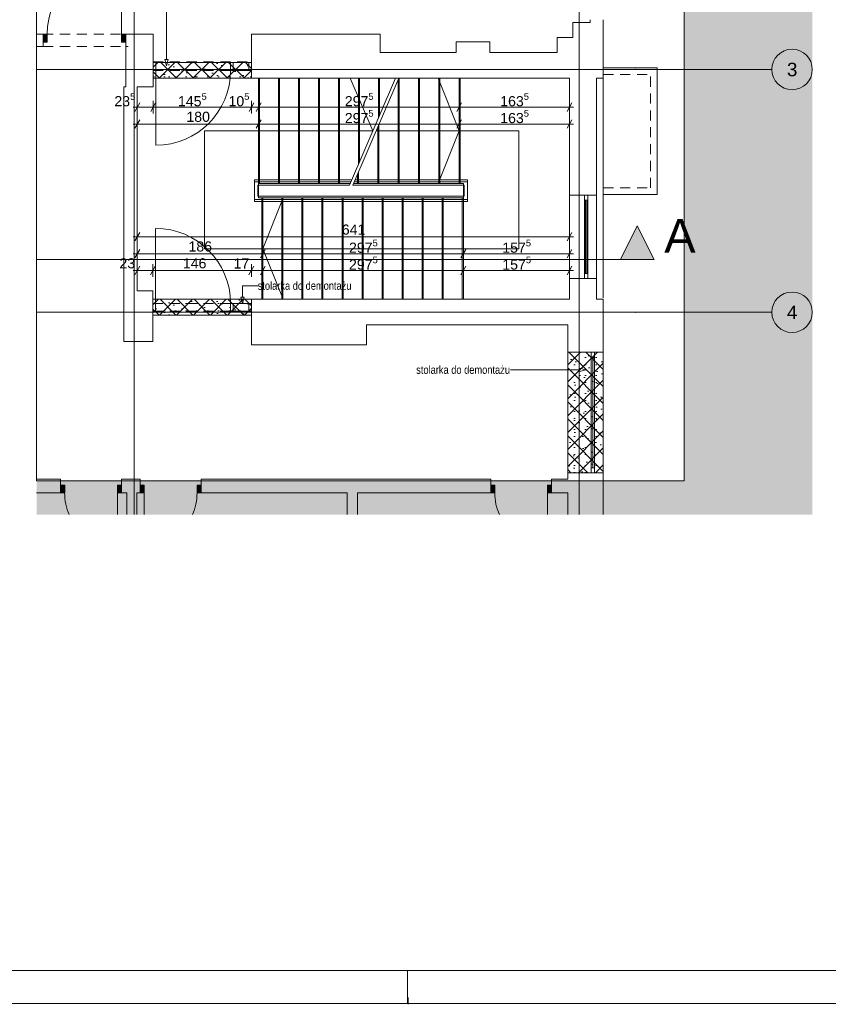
# Paper-space layout 'A-23 ROZBIÓRKI - PIĘTRO 5' of a CAD drawing. Header units: millimetres. Extents: x 0 to 540, y 0 to 297.
# Tile 5 of 7: x 302 to 422, y 0 to 146. Entities that reach past the tile are written whole.
import ezdxf
from ezdxf.xclip import XClip

# ---------------------------------------------------------------- set-up
doc = ezdxf.new("R2010")
doc.units = ezdxf.units.MM
doc.header["$MEASUREMENT"] = 0
doc.header["$XCLIPFRAME"] = 0
for name, pattern in [('ACAD_ISO03W100', [300, 120, -180]), ('DASHDOTX2', [1000, 500, -250, 0, -250]), ('GESTRICHELT2', [93.75, 62.5, -31.25]), ('Przer. długie kreski', [2.5, 1.5, -1]), ('PRZERYWANA_DU_A', [550, 350, -200])]:
    doc.linetypes.add(name, pattern=pattern)
for name, color, linetype, lineweight in [('0_Nr_pióra__2', 8, 'Continuous', 13), ('A_linie przekroju_Nr_pióra__1', 7, 'Continuous', 20), ('A_wymiary_Nr_pióra__1', 7, 'Continuous', 20), ('A_wymiary_Nr_pióra__2', 8, 'Continuous', 13), ('A_ściany_Nr_pióra__1', 7, 'Continuous', 20), ('Drzwi Archicad_Nr_pióra__1', 7, 'Continuous', 20)]:
    doc.layers.add(name, color=color, linetype=linetype, lineweight=lineweight)
for name, color, linetype, lineweight, true_color in [('A__balustrada_Nr_pióra__161', 7, 'Continuous', 5, 0x949494), ('A_Arkusz_Nr_pióra__255', 7, 'Continuous', 15, 0x242424), ('A_opis_Nr_pióra__255', 7, 'Continuous', 15, 0x242424), ('A_opis_Nr_pióra__8', 7, 'Continuous', 13, 0x4c4c4c), ('A_osie_Nr_pióra__16', 7, 'Continuous', 5, 0x0f0f0f), ('A_osie_Nr_pióra__76', 7, 'Continuous', 5, 0x2d2d2d), ('A_pochwyt_Nr_pióra__161', 7, 'Continuous', 5, 0x949494), ('A_rozbiórki_Nr_pióra__10', 7, 'Continuous', 13, 0x4b4b4b), ('A_schody_Nr_pióra__10', 7, 'Continuous', 13, 0x4b4b4b), ('A_schody_Nr_pióra__4', 7, 'Continuous', 18, 0x4b4b4b), ('A_ściany_Nr_pióra__10', 7, 'Continuous', 13, 0x4b4b4b), ('A_ściany_Nr_pióra__19', 7, 'Continuous', 5, 0x191919), ('Okna Archicada_Nr_pióra__19', 7, 'Continuous', 5, 0x191919)]:
    doc.layers.add(name, color=color, linetype=linetype, lineweight=lineweight, true_color=true_color)
for name, color, linetype in [('A_linie przekroju', 7, 'Continuous'), ('A_podrys', 7, 'Continuous'), ('A_rozbiórki', 7, 'Continuous'), ('Drzwi Archicad', 7, 'Continuous')]:
    doc.layers.add(name, color=color, linetype=linetype)
doc.styles.add('STYL_AUTOMATYCZNY_1', font='arial.ttf')
doc.styles.add('STYL_AUTOMATYCZNY_2', font='ARIALN.TTF')
doc.styles.add('STYL_AUTOMATYCZNY_4', font='arial.ttf')
pattern_1 = [(45, (-1719.8249, -306.5753), (-1.2572359, 1.2572359), []), (135, (-1719.8249, -306.5753), (1.2572359, 1.2572359), []), (90, (-1721.0821, -305.318), (-1.6002, 0), [0, -1.0668, 0, -1.6002]), (155, (-1719.8249, -304.0608), (0.6762737, 1.4502737), [0, -0.78232, 0, -1.35128])]

# ---------------------------------------------------------------- blocks, each defined once
blk = doc.blocks.new('Rysunek_2_2', base_point=(-1719.82, -306.58))
at = {"linetype": 'Continuous', "lineweight": 0, "true_color": 0x484848}
blk.add_hatch(color=251, dxfattribs=at).paths.add_polyline_path([(420.04, 248.21), (304.98, 248.21), (304.98, 236.31), (401.04, 236.31), (401.04, 77.5), (304.98, 77.5), (304.98, 72.5), (420.04, 72.5)])
at = {"layer": 'A_linie przekroju', "linetype": 'Continuous', "lineweight": 0, "true_color": 0x000000}
blk.add_hatch(color=18, dxfattribs=at).paths.add_polyline_path([(396.58, 110.33), (394.08, 115.33), (391.58, 110.33)])
at = {"layer": 'A_rozbiórki', "linetype": 'Continuous', "lineweight": 0, "true_color": 0x4b4b4b}
h = blk.add_hatch(dxfattribs=at)
h.set_pattern_fill('facing_tile_0002', color=251, style=0, pattern_type=2)
h.set_pattern_definition(pattern_1)
h.paths.add_polyline_path([(336.85, 139.54), (322.29, 139.54), (322.29, 137.19), (336.85, 137.19)])
h = blk.add_hatch(dxfattribs=at)
h.set_pattern_fill('facing_tile_0002', color=251, style=0, pattern_type=2)
h.set_pattern_definition(pattern_1)
h.paths.add_polyline_path([(336.84, 104.42), (322.23, 104.42), (322.23, 102.07), (336.84, 102.07)])
h = blk.add_hatch(dxfattribs=at)
h.set_pattern_fill('facing_tile_0002', color=251, style=0, pattern_type=2)
h.set_pattern_definition(pattern_1)
h.paths.add_polyline_path([(389.04, 96.6), (383.76, 96.6), (383.76, 78.7), (389.04, 78.7)])
at = {"layer": 'Drzwi Archicad', "linetype": 'Continuous', "lineweight": 0, "true_color": 0xfdfdfd}
for points in [[(305.95, 142.57), (306.55, 142.57), (306.55, 143.72), (305.95, 143.72)], [(318.2, 143.72), (317.6, 143.72), (317.6, 142.57), (318.2, 142.57)], [(308.55, 76.87), (308.55, 75.72), (309.15, 75.72), (309.15, 76.87)], [(317.57, 75.72), (317.57, 76.87), (316.97, 76.87), (316.97, 75.72)], [(320.35, 75.72), (320.95, 75.72), (320.95, 76.87), (320.35, 76.87)], [(329.38, 76.87), (328.78, 76.87), (328.78, 75.72), (329.38, 75.72)], [(372.35, 76.87), (372.35, 75.72), (372.95, 75.72), (372.95, 76.87)], [(381.37, 75.72), (381.37, 76.87), (380.77, 76.87), (380.77, 75.72)]]:
    blk.add_hatch(color=7, dxfattribs=at).paths.add_polyline_path(points)
at = {"layer": '0_Nr_pióra__2', "color": 8, "linetype": 'PRZERYWANA_DU_A', "lineweight": 13, "flags": 128}
for points in [[(304.98, 236.31), (304.98, 77.5)], [(304.98, 77.5), (401.04, 77.5), (401.04, 236.31), (304.98, 236.31)]]:
    blk.add_lwpolyline(points, dxfattribs=at)
at = {"layer": 'A__balustrada_Nr_pióra__161', "color": 252, "linetype": 'Continuous', "lineweight": 5, "true_color": 0x949494}
for p, q in [((337.31, 118.9), (337.31, 122.14)), ((337.31, 121.84), (351.6, 121.84)), ((337.81, 121.34), (351.38, 121.34)), ((337.81, 119.7), (337.81, 121.34)), ((351.88, 121.34), (368.38, 121.34)), ((352.1, 121.84), (368.88, 121.84)), ((368.38, 119.7), (368.38, 121.34)), ((368.88, 118.9), (368.88, 122.14)), ((337.31, 119.2), (368.88, 119.2)), ((337.81, 119.7), (368.38, 119.7))]:
    blk.add_line(p, q, dxfattribs=at)
at = {"layer": 'A_linie przekroju_Nr_pióra__1', "color": 7, "linetype": 'ACAD_ISO03W100', "lineweight": 20}
blk.add_line((304.98, 110.33), (391.58, 110.33), dxfattribs=at)
at = {"layer": 'A_linie przekroju_Nr_pióra__1', "color": 7, "linetype": 'Continuous', "lineweight": 20, "flags": 128}
blk.add_lwpolyline([(396.58, 110.33), (391.58, 110.33), (394.08, 115.33)], close=True, dxfattribs=at)
at = {"layer": 'A_opis_Nr_pióra__255', "color": 250, "linetype": 'Continuous', "lineweight": 15, "true_color": 0x242424}
for p, q in [((324.24, 139.99), (324.24, 150.66)), ((323.99, 139.99), (324.49, 139.99)), ((324.24, 139.05), (323.99, 139.99)), ((324.24, 139.05), (324.49, 139.99)), ((335.54, 104.72), (335.54, 106.43)), ((335.54, 106.43), (337.78, 106.43)), ((335.29, 104.72), (335.79, 104.72)), ((335.54, 103.79), (335.29, 104.72)), ((335.54, 103.79), (335.79, 104.72)), ((375.67, 93.98), (375.3, 93.98)), ((385.51, 93.98), (375.67, 93.98)), ((385.51, 93.73), (385.51, 94.23)), ((386.44, 93.98), (385.51, 94.23)), ((386.44, 93.98), (385.51, 93.73))]:
    blk.add_line(p, q, dxfattribs=at)
at = {"layer": 'A_osie_Nr_pióra__16', "color": 250, "linetype": 'DASHDOTX2', "lineweight": 5, "true_color": 0x0f0f0f}
for p, q in [((319.47, 221.96), (319.47, 72.5)), ((385.47, 221.96), (385.47, 72.5)), ((393.79, 138.5), (304.98, 138.5)), ((393.79, 138.5), (414.04, 138.5)), ((393.79, 102.5), (304.98, 102.5)), ((393.79, 102.5), (414.04, 102.5))]:
    blk.add_line(p, q, dxfattribs=at)
for p in [(393.79, 138.5), (393.79, 138.5), (393.79, 102.5), (393.79, 102.5)]:
    blk.add_point(p, dxfattribs=at)
at = {"layer": 'A_osie_Nr_pióra__76', "color": 250, "linetype": 'Continuous', "lineweight": 5, "true_color": 0x2d2d2d}
for centre in [(417.04, 138.5), (417.04, 102.5)]:
    blk.add_circle(centre, 3, dxfattribs=at)
at = {"layer": 'A_pochwyt_Nr_pióra__161', "color": 252, "linetype": 'Continuous', "lineweight": 5, "true_color": 0x949494}
for p, q in [((337.31, 122.14), (351.73, 122.14)), ((352.23, 122.14), (368.88, 122.14)), ((337.31, 118.9), (368.88, 118.9))]:
    blk.add_line(p, q, dxfattribs=at)
at = {"layer": 'A_rozbiórki_Nr_pióra__10', "color": 251, "linetype": 'ACAD_ISO03W100', "lineweight": 13, "true_color": 0x4b4b4b, "flags": 128}
for points in [[(336.85, 139.54), (322.29, 139.54), (322.29, 137.19), (336.85, 137.19)], [(336.84, 104.42), (322.23, 104.42), (322.23, 102.07), (336.84, 102.07)], [(389.04, 96.6), (383.76, 96.6), (383.76, 78.7), (389.04, 78.7)]]:
    blk.add_lwpolyline(points, close=True, dxfattribs=at)
at = {"layer": 'A_schody_Nr_pióra__10', "color": 251, "linetype": 'GESTRICHELT2', "lineweight": 13, "true_color": 0x4b4b4b}
for p, q in [((338.06, 121.59), (338.06, 137.19)), ((341.02, 121.59), (341.02, 137.19)), ((343.98, 121.59), (343.98, 137.19)), ((346.94, 121.59), (346.94, 137.19)), ((349.9, 121.59), (349.9, 137.19)), ((352.87, 124.78), (352.87, 137.19)), ((355.83, 131.65), (355.83, 137.19)), ((358.76, 121.59), (358.76, 137.19)), ((361.78, 121.59), (361.78, 137.19)), ((364.8, 121.59), (364.8, 137.19)), ((367.82, 121.59), (367.82, 137.19)), ((355.74, 121.59), (355.74, 130.3)), ((352.73, 121.59), (352.73, 123.29)), ((338.39, 119.45), (338.39, 104.42)), ((341.36, 119.45), (341.36, 104.42)), ((344.34, 119.45), (344.34, 104.42)), ((347.31, 119.45), (347.31, 104.42)), ((350.29, 119.45), (350.29, 104.42)), ((353.26, 119.45), (353.26, 104.42)), ((356.23, 119.45), (356.23, 104.42)), ((359.21, 119.45), (359.21, 104.42)), ((362.18, 119.45), (362.18, 104.42)), ((365.16, 119.45), (365.16, 104.42)), ((368.13, 119.45), (368.13, 104.42))]:
    blk.add_line(p, q, dxfattribs=at)
at = {"layer": 'A_schody_Nr_pióra__4', "color": 251, "linetype": 'Continuous', "lineweight": 18, "true_color": 0x4b4b4b}
for p, q in [((337.91, 119.45), (337.91, 137.19)), ((340.87, 121.59), (340.87, 137.19)), ((343.83, 121.59), (343.83, 137.19)), ((346.79, 121.59), (346.79, 137.19)), ((349.75, 121.59), (349.75, 137.19)), ((351.38, 121.34), (358.21, 137.19)), ((351.49, 137.19), (354.85, 129.39)), ((351.88, 121.34), (358.71, 137.19)), ((352.72, 124.43), (352.72, 137.19)), ((355.68, 131.3), (355.68, 137.19)), ((358.61, 121.59), (358.61, 136.96)), ((361.63, 121.59), (361.63, 137.19)), ((364.55, 137.19), (367.67, 129.39)), ((364.65, 121.59), (364.65, 137.19)), ((367.67, 121.59), (367.67, 137.19)), ((355.59, 121.59), (355.59, 129.95)), ((354.85, 129.39), (329.91, 129.39)), ((329.91, 111.93), (329.91, 129.39)), ((376.53, 129.39), (355.35, 129.39)), ((364.55, 121.59), (367.67, 129.39)), ((376.53, 111.93), (376.53, 129.39)), ((352.58, 121.59), (352.58, 122.94)), ((337.91, 121.59), (351.49, 121.59)), ((351.99, 121.59), (368.28, 121.59)), ((368.28, 121.59), (368.28, 104.42)), ((368.28, 119.45), (337.91, 119.45)), ((338.54, 119.45), (338.54, 104.42)), ((341.54, 119.45), (338.54, 111.93)), ((341.51, 119.45), (341.51, 104.42)), ((344.49, 119.45), (344.49, 104.42)), ((347.46, 119.45), (347.46, 104.42)), ((350.44, 119.45), (350.44, 104.42)), ((353.41, 119.45), (353.41, 104.42)), ((356.38, 119.45), (356.38, 104.42)), ((359.36, 119.45), (359.36, 104.42)), ((362.33, 119.45), (362.33, 104.42)), ((365.31, 119.45), (365.31, 104.42)), ((329.91, 111.93), (376.53, 111.93)), ((341.54, 104.42), (338.54, 111.93))]:
    blk.add_line(p, q, dxfattribs=at)
at = {"layer": 'A_wymiary_Nr_pióra__1', "color": 7, "linetype": 'Continuous', "lineweight": 20}
for p, q in [((320.28, 133.54), (319.56, 132.29)), ((322.64, 133.54), (321.92, 132.29)), ((337.21, 133.54), (336.49, 132.29)), ((338.27, 133.54), (337.55, 132.29)), ((368.03, 133.54), (367.31, 132.29)), ((383.66, 132.29), (384.38, 133.54)), ((320.28, 131.04), (319.56, 129.79)), ((338.27, 131.04), (337.55, 129.79)), ((368.03, 131.04), (367.31, 129.79)), ((383.66, 129.79), (384.38, 131.04)), ((320.28, 114.32), (319.56, 113.07)), ((383.66, 113.07), (384.38, 114.32)), ((320.28, 111.82), (319.56, 110.57)), ((338.9, 111.82), (338.18, 110.57)), ((368.64, 111.82), (367.92, 110.57)), ((383.66, 110.57), (384.38, 111.82)), ((320.28, 109.32), (319.56, 108.07)), ((322.59, 109.32), (321.87, 108.07)), ((337.2, 109.32), (336.48, 108.07)), ((338.9, 109.32), (338.18, 108.07)), ((368.64, 109.32), (367.92, 108.07)), ((383.66, 108.07), (384.38, 109.32))]:
    blk.add_line(p, q, dxfattribs=at)
at = {"layer": 'A_wymiary_Nr_pióra__2', "color": 8, "linetype": 'Continuous', "lineweight": 13}
for p, q in [((319.31, 132.91), (319.92, 132.91)), ((319.92, 131.98), (319.92, 133.85)), ((319.92, 132.91), (322.28, 132.91)), ((322.28, 131.98), (322.28, 133.85)), ((322.28, 132.91), (336.85, 132.91)), ((336.85, 131.98), (336.85, 133.85)), ((336.85, 132.91), (337.91, 132.91)), ((337.91, 131.98), (337.91, 133.85)), ((337.91, 132.91), (367.67, 132.91)), ((367.67, 131.98), (367.67, 133.85)), ((367.67, 132.91), (384.02, 132.91)), ((384.02, 131.98), (384.02, 133.85)), ((384.02, 132.91), (384.63, 132.91)), ((319.31, 130.41), (319.92, 130.41)), ((319.92, 129.48), (319.92, 131.35)), ((319.92, 130.41), (337.91, 130.41)), ((337.91, 129.48), (337.91, 131.35)), ((337.91, 130.41), (367.67, 130.41)), ((367.67, 129.48), (367.67, 131.35)), ((367.67, 130.41), (384.02, 130.41)), ((384.02, 129.48), (384.02, 131.35)), ((384.02, 130.41), (384.63, 130.41)), ((319.92, 112.76), (319.92, 114.63)), ((384.02, 112.76), (384.02, 114.63)), ((319.31, 113.69), (319.92, 113.69)), ((319.92, 113.69), (384.02, 113.69)), ((384.02, 113.69), (384.63, 113.69)), ((319.31, 111.19), (319.92, 111.19)), ((319.92, 110.26), (319.92, 112.13)), ((319.92, 111.19), (338.54, 111.19)), ((338.54, 110.26), (338.54, 112.13)), ((338.54, 111.19), (368.28, 111.19)), ((368.28, 110.26), (368.28, 112.13)), ((368.28, 111.19), (384.02, 111.19)), ((384.02, 110.26), (384.02, 112.13)), ((384.02, 111.19), (384.63, 111.19)), ((319.92, 107.76), (319.92, 109.63)), ((322.23, 107.76), (322.23, 109.63)), ((336.84, 107.76), (336.84, 109.63)), ((338.54, 107.76), (338.54, 109.63)), ((368.28, 107.76), (368.28, 109.63)), ((384.02, 107.76), (384.02, 109.63)), ((319.31, 108.69), (319.92, 108.69)), ((319.92, 108.69), (322.23, 108.69)), ((322.23, 108.69), (336.84, 108.69)), ((336.84, 108.69), (338.54, 108.69)), ((338.54, 108.69), (368.28, 108.69)), ((368.28, 108.69), (384.02, 108.69)), ((384.02, 108.69), (384.63, 108.69))]:
    blk.add_line(p, q, dxfattribs=at)
at = {"layer": 'A_ściany_Nr_pióra__1', "color": 7, "linetype": 'Continuous', "lineweight": 20}
for p, q in [((305.95, 143.72), (305.48, 143.72)), ((305.95, 143.72), (305.95, 142.57)), ((318.2, 143.72), (318.67, 143.72)), ((318.2, 143.72), (318.2, 142.57)), ((322.28, 139.54), (322.28, 143.72)), ((336.85, 139.54), (336.85, 143.72)), ((305.95, 141.9), (305.58, 141.9)), ((305.95, 142.57), (305.95, 141.9)), ((318.2, 142.57), (318.2, 141.9)), ((318.2, 141.9), (318.57, 141.9)), ((322.28, 138.34), (322.28, 139.54)), ((336.85, 138.34), (336.85, 139.54)), ((322.28, 137.19), (322.28, 138.34)), ((336.85, 137.19), (336.85, 138.34)), ((389.04, 137.19), (389.04, 104.63)), ((388.04, 119.87), (384.02, 119.87)), ((388.04, 119.87), (388.04, 107.49)), ((388.04, 107.49), (384.02, 107.49)), ((322.23, 104.42), (322.23, 103.82)), ((322.23, 103.82), (322.23, 102.67)), ((336.84, 104.42), (336.84, 103.82)), ((336.84, 103.82), (336.84, 102.67)), ((322.23, 102.67), (322.23, 102.22)), ((336.84, 102.67), (336.84, 102.22)), ((389.04, 96.6), (383.76, 96.6)), ((308.55, 77.75), (308.18, 77.75)), ((308.55, 76.87), (308.55, 77.75)), ((317.57, 77.75), (317.94, 77.75)), ((317.57, 76.87), (317.57, 77.75)), ((320.35, 77.75), (319.98, 77.75)), ((320.35, 76.87), (320.35, 77.75)), ((329.38, 77.75), (329.75, 77.75)), ((329.38, 76.87), (329.38, 77.75)), ((372.35, 77.75), (371.98, 77.75)), ((372.35, 76.87), (372.35, 77.75)), ((381.37, 77.75), (381.74, 77.75)), ((381.37, 76.87), (381.37, 77.75)), ((389.04, 78.7), (383.76, 78.7)), ((308.55, 75.72), (308.55, 76.87)), ((317.57, 75.72), (317.57, 76.87)), ((320.35, 75.72), (320.35, 76.87)), ((329.38, 75.72), (329.38, 76.87)), ((372.35, 75.72), (372.35, 76.87)), ((381.37, 75.72), (381.37, 76.87)), ((308.55, 75.72), (308.08, 75.72)), ((317.57, 75.72), (318.04, 75.72)), ((320.35, 75.72), (319.88, 75.72)), ((329.38, 75.72), (329.85, 75.72)), ((372.35, 75.72), (371.88, 75.72)), ((381.37, 75.72), (381.84, 75.72))]:
    blk.add_line(p, q, dxfattribs=at)
at = {"layer": 'A_ściany_Nr_pióra__1', "color": 7, "linetype": 'Continuous', "lineweight": 20, "flags": 128}
for points in [[(384.54, 145.48), (384.54, 143.24)], [(387.09, 145.48), (384.54, 145.48)], [(387.09, 145.88), (387.09, 145.48)], [(389.04, 145.48), (389.04, 145.88)], [(389.04, 137.19), (389.04, 145.48)], [(305.95, 143.72), (304.98, 143.72)], [(322.28, 143.72), (318.2, 143.72)], [(355.95, 143.72), (336.85, 143.72)], [(336.85, 143.72), (336.85, 137.19)], [(355.95, 141.04), (355.95, 143.72)], [(384.54, 143.24), (382.21, 143.24)], [(382.21, 143.24), (382.21, 141.04)], [(304.98, 141.9), (305.95, 141.9)], [(318.2, 141.9), (318.2, 135.91)], [(372.22, 142.59), (367.24, 142.59)], [(367.24, 142.59), (367.24, 141.04)], [(372.22, 141.04), (372.22, 142.59)], [(367.24, 141.04), (355.95, 141.04)], [(382.21, 141.04), (372.22, 141.04)], [(317.92, 135.91), (317.92, 98.17)], [(318.2, 135.91), (317.92, 135.91)], [(319.92, 135.91), (322.28, 135.91)], [(319.92, 105.69), (319.92, 135.91)], [(322.28, 135.91), (322.28, 137.19)], [(336.85, 137.19), (355.95, 137.19)], [(355.95, 137.19), (367.24, 137.19)], [(367.24, 137.19), (372.22, 137.19)], [(372.22, 137.19), (382.21, 137.19)], [(382.21, 137.19), (384.02, 137.19)], [(384.02, 137.19), (384.02, 119.87)], [(384.02, 137.19), (384.02, 104.42)], [(388.04, 137.19), (389.04, 137.19)], [(388.04, 119.87), (388.04, 137.19)], [(384.02, 107.49), (384.02, 104.42)], [(388.04, 104.42), (388.04, 107.49)], [(322.23, 105.69), (319.92, 105.69)], [(322.23, 98.17), (322.23, 105.69)], [(353.92, 104.42), (336.84, 104.42)], [(384.02, 104.42), (353.92, 104.42)], [(389.04, 104.42), (388.04, 104.42)], [(389.04, 96.6), (389.04, 104.42)], [(336.84, 102.22), (336.84, 97.65)], [(353.92, 97.65), (353.92, 100.65)], [(353.92, 100.65), (383.76, 100.65)], [(383.76, 100.65), (383.76, 96.6)], [(317.92, 98.17), (322.23, 98.17)], [(336.84, 97.65), (353.92, 97.65)], [(308.55, 77.75), (304.98, 77.75)], [(320.35, 77.75), (317.57, 77.75)], [(372.35, 77.75), (329.38, 77.75)], [(383.76, 77.75), (381.37, 77.75)], [(383.76, 78.7), (383.76, 77.75)], [(389.04, 72.5), (389.04, 78.7)], [(304.98, 75.72), (308.55, 75.72)], [(317.57, 75.72), (318.37, 75.72)], [(318.37, 75.72), (318.37, 72.5)], [(319.87, 75.72), (320.35, 75.72)], [(319.87, 72.5), (319.87, 75.72)], [(329.38, 75.72), (351.07, 75.72)], [(351.07, 75.72), (351.07, 72.5)], [(352.57, 75.72), (372.35, 75.72)], [(352.57, 72.5), (352.57, 75.72)], [(381.37, 75.72), (383.76, 75.72)], [(383.76, 75.72), (383.76, 72.5)]]:
    blk.add_lwpolyline(points, dxfattribs=at)
at = {"layer": 'A_ściany_Nr_pióra__10', "color": 251, "linetype": 'Przer. długie kreski', "lineweight": 13, "true_color": 0x4b4b4b}
for p, q in [((305.95, 143.72), (318.2, 143.72)), ((305.95, 141.9), (318.2, 141.9)), ((322.24, 139.65), (336.85, 139.65)), ((322.24, 138.34), (336.85, 138.34)), ((389.04, 137.74), (396.04, 137.74)), ((396.04, 120.94), (396.04, 137.74)), ((389.04, 120.94), (396.04, 120.94)), ((322.23, 103.82), (336.84, 103.82)), ((322.23, 102.67), (336.84, 102.67))]:
    blk.add_line(p, q, dxfattribs=at)
at = {"layer": 'A_ściany_Nr_pióra__10', "color": 251, "linetype": 'Continuous', "lineweight": 13, "true_color": 0x4b4b4b}
for p, q in [((389.04, 138.74), (397.04, 138.74)), ((397.04, 119.94), (397.04, 138.74)), ((389.04, 119.94), (397.04, 119.94))]:
    blk.add_line(p, q, dxfattribs=at)
at = {"layer": 'A_ściany_Nr_pióra__19', "color": 250, "linetype": 'Continuous', "lineweight": 5, "true_color": 0x191919}
for p, q in [((383.76, 96.6), (383.76, 78.7)), ((389.04, 78.7), (389.04, 96.6))]:
    blk.add_line(p, q, dxfattribs=at)
at = {"layer": 'Drzwi Archicad_Nr_pióra__1', "color": 7, "linetype": 'Continuous', "lineweight": 20}
for p, q in [((317.6, 143.72), (317.6, 154.77)), ((305.95, 143.72), (305.48, 143.72)), ((305.95, 143.72), (305.48, 143.72)), ((306.55, 143.72), (305.95, 143.72)), ((305.95, 143.72), (305.95, 142.57)), ((305.95, 143.72), (305.95, 142.57)), ((305.95, 143.72), (305.95, 142.57)), ((306.55, 142.57), (306.55, 143.72)), ((318.2, 143.72), (317.6, 143.72)), ((317.6, 143.72), (317.6, 142.57)), ((318.2, 142.57), (318.2, 143.72)), ((318.2, 143.72), (318.2, 142.57)), ((318.2, 143.72), (318.2, 142.57)), ((318.2, 143.72), (318.67, 143.72)), ((318.2, 143.72), (318.67, 143.72)), ((322.28, 139.54), (322.28, 143.72)), ((336.85, 139.54), (336.85, 143.72)), ((305.95, 141.9), (305.58, 141.9)), ((305.95, 141.9), (305.58, 141.9)), ((305.95, 142.57), (306.55, 142.57)), ((305.95, 142.57), (305.95, 141.9)), ((305.95, 142.57), (305.95, 141.9)), ((317.6, 142.57), (318.2, 142.57)), ((318.2, 142.57), (318.2, 141.9)), ((318.2, 142.57), (318.2, 141.9)), ((318.2, 141.9), (318.57, 141.9)), ((318.2, 141.9), (318.57, 141.9)), ((322.68, 139.54), (322.28, 139.54)), ((322.28, 139.54), (322.28, 138.34)), ((322.28, 138.34), (322.28, 139.54)), ((322.28, 138.34), (322.28, 139.54)), ((322.68, 138.34), (322.68, 139.54)), ((334.16, 139.54), (333.76, 139.54)), ((333.76, 139.54), (333.76, 138.34)), ((334.16, 138.34), (334.16, 139.54)), ((336.45, 139.54), (334.16, 139.54)), ((334.16, 139.54), (334.16, 138.34)), ((336.85, 139.54), (336.45, 139.54)), ((336.45, 139.54), (336.45, 138.34)), ((336.45, 138.34), (336.45, 139.54)), ((336.85, 138.34), (336.85, 139.54)), ((336.85, 138.34), (336.85, 139.54)), ((336.85, 138.34), (336.85, 139.54)), ((322.28, 138.34), (322.68, 138.34)), ((322.28, 137.19), (322.28, 138.34)), ((322.68, 138.34), (322.68, 127.26)), ((333.76, 138.34), (334.16, 138.34)), ((334.16, 138.34), (336.45, 138.34)), ((336.45, 138.34), (336.85, 138.34)), ((336.85, 137.19), (336.85, 138.34)), ((322.63, 103.82), (322.63, 114.94)), ((322.23, 104.42), (322.23, 103.82)), ((322.23, 103.82), (322.63, 103.82)), ((322.23, 102.67), (322.23, 103.82)), ((322.23, 103.82), (322.23, 102.67)), ((322.23, 103.82), (322.23, 102.67)), ((322.63, 103.82), (322.63, 102.67)), ((333.75, 102.67), (333.75, 103.82)), ((333.75, 103.82), (334.15, 103.82)), ((334.15, 103.82), (334.15, 102.67)), ((334.15, 102.67), (334.15, 103.82)), ((334.15, 103.82), (336.44, 103.82)), ((336.44, 102.67), (336.44, 103.82)), ((336.44, 103.82), (336.84, 103.82)), ((336.44, 103.82), (336.44, 102.67)), ((336.84, 104.42), (336.84, 103.82)), ((336.84, 103.82), (336.84, 102.67)), ((336.84, 103.82), (336.84, 102.67)), ((336.84, 103.82), (336.84, 102.67)), ((322.63, 102.67), (322.23, 102.67)), ((322.23, 102.67), (322.23, 102.22)), ((334.15, 102.67), (333.75, 102.67)), ((336.44, 102.67), (334.15, 102.67)), ((336.84, 102.67), (336.44, 102.67)), ((336.84, 102.67), (336.84, 102.22)), ((308.55, 77.75), (308.18, 77.75)), ((308.55, 77.75), (308.18, 77.75)), ((308.55, 76.87), (308.55, 77.75)), ((308.55, 76.87), (308.55, 77.75)), ((317.57, 76.87), (317.57, 77.75)), ((317.57, 76.87), (317.57, 77.75)), ((317.57, 77.75), (317.94, 77.75)), ((317.57, 77.75), (317.94, 77.75)), ((320.35, 77.75), (319.98, 77.75)), ((320.35, 77.75), (319.98, 77.75)), ((320.35, 76.87), (320.35, 77.75)), ((320.35, 76.87), (320.35, 77.75)), ((329.38, 76.87), (329.38, 77.75)), ((329.38, 76.87), (329.38, 77.75)), ((329.38, 77.75), (329.75, 77.75)), ((329.38, 77.75), (329.75, 77.75)), ((372.35, 77.75), (371.98, 77.75)), ((372.35, 77.75), (371.98, 77.75)), ((372.35, 76.87), (372.35, 77.75)), ((372.35, 76.87), (372.35, 77.75)), ((381.37, 76.87), (381.37, 77.75)), ((381.37, 76.87), (381.37, 77.75)), ((381.37, 77.75), (381.74, 77.75)), ((381.37, 77.75), (381.74, 77.75)), ((308.55, 76.87), (309.15, 76.87)), ((308.55, 75.72), (308.55, 76.87)), ((308.55, 75.72), (308.55, 76.87)), ((308.55, 75.72), (308.55, 76.87)), ((309.15, 76.87), (309.15, 75.72)), ((316.97, 75.72), (316.97, 76.87)), ((316.97, 76.87), (317.57, 76.87)), ((317.57, 76.87), (317.57, 75.72)), ((317.57, 75.72), (317.57, 76.87)), ((317.57, 75.72), (317.57, 76.87)), ((320.95, 76.87), (320.35, 76.87)), ((320.35, 76.87), (320.35, 75.72)), ((320.35, 75.72), (320.35, 76.87)), ((320.35, 75.72), (320.35, 76.87)), ((320.95, 75.72), (320.95, 76.87)), ((329.38, 76.87), (328.78, 76.87)), ((328.78, 76.87), (328.78, 75.72)), ((329.38, 75.72), (329.38, 76.87)), ((329.38, 75.72), (329.38, 76.87)), ((329.38, 75.72), (329.38, 76.87)), ((372.35, 76.87), (372.95, 76.87)), ((372.35, 75.72), (372.35, 76.87)), ((372.35, 75.72), (372.35, 76.87)), ((372.35, 75.72), (372.35, 76.87)), ((372.95, 76.87), (372.95, 75.72)), ((380.77, 75.72), (380.77, 76.87)), ((380.77, 76.87), (381.37, 76.87)), ((381.37, 76.87), (381.37, 75.72)), ((381.37, 75.72), (381.37, 76.87)), ((381.37, 75.72), (381.37, 76.87)), ((308.55, 75.72), (308.08, 75.72)), ((308.55, 75.72), (308.08, 75.72)), ((309.15, 75.72), (308.55, 75.72)), ((317.57, 75.72), (316.97, 75.72)), ((316.97, 75.72), (316.97, 72.5)), ((317.57, 75.72), (318.04, 75.72)), ((317.57, 75.72), (318.04, 75.72)), ((320.35, 75.72), (319.88, 75.72)), ((320.35, 75.72), (319.88, 75.72)), ((320.35, 75.72), (320.95, 75.72)), ((320.95, 75.72), (320.95, 72.5)), ((328.78, 75.72), (329.38, 75.72)), ((329.38, 75.72), (329.85, 75.72)), ((329.38, 75.72), (329.85, 75.72)), ((372.35, 75.72), (371.88, 75.72)), ((372.35, 75.72), (371.88, 75.72)), ((372.95, 75.72), (372.35, 75.72)), ((381.37, 75.72), (380.77, 75.72)), ((380.77, 75.72), (380.77, 72.5)), ((381.37, 75.72), (381.84, 75.72)), ((381.37, 75.72), (381.84, 75.72))]:
    blk.add_line(p, q, dxfattribs=at)
for centre, radius, start, end in [((317.6, 143.72), 11.05, 90, 180), ((322.68, 138.34), 11.08, 270, 0), ((322.63, 103.82), 11.12, 0, 90), ((316.97, 75.72), 7.83, 180, 204.2941), ((320.95, 75.72), 7.83, 335.7059, 0), ((380.77, 75.72), 7.83, 180, 204.2941)]:
    blk.add_arc(centre, radius, start, end, dxfattribs=at)
at = {"layer": 'Okna Archicada_Nr_pióra__19', "color": 250, "linetype": 'Continuous', "lineweight": 5, "true_color": 0x191919}
for p, q in [((386.24, 107.49), (386.24, 119.87)), ((386.74, 107.49), (386.74, 119.87)), ((386.74, 119.12), (386.24, 119.12)), ((386.39, 108.24), (386.39, 119.12)), ((386.59, 108.24), (386.59, 119.12)), ((386.74, 108.24), (386.24, 108.24)), ((387.24, 78.7), (387.24, 96.6)), ((387.24, 96.6), (387.74, 96.6)), ((387.74, 96.6), (387.74, 78.7)), ((387.24, 95.85), (387.74, 95.85)), ((387.49, 79.45), (387.49, 95.85)), ((387.24, 79.45), (387.74, 79.45)), ((387.74, 78.7), (387.24, 78.7))]:
    blk.add_line(p, q, dxfattribs=at)
at = {"layer": 'A_linie przekroju_Nr_pióra__1', "color": 7, "linetype": 'Continuous', "lineweight": 20, "insert": (398.08, 111.33), "char_height": 5, "attachment_point": 7, "style": 'STYL_AUTOMATYCZNY_1'}
blk.add_mtext('\\A1;{\\pql;\\pt0;\\fArial|b0|i0|c238|p0;\\W1.000000;A}', dxfattribs=at)
at = {"layer": 'A_opis_Nr_pióra__8', "color": 251, "linetype": 'Continuous', "lineweight": 13, "true_color": 0x4c4c4c, "char_height": 1.2, "attachment_point": 4, "style": 'STYL_AUTOMATYCZNY_2'}
for insert in [(337.78, 106.43), (361.29, 93.97)]:
    blk.add_mtext('\\A1;{\\pql;\\fArial Narrow|b0|i0|c238|p0;\\W1.000000;stolarka do demontażu}', dxfattribs=dict(at, insert=insert))
at = {"layer": 'A_osie_Nr_pióra__76', "color": 250, "linetype": 'Continuous', "lineweight": 5, "true_color": 0x2d2d2d, "char_height": 2, "attachment_point": 1, "style": 'STYL_AUTOMATYCZNY_1'}
for s, insert in [('\\A1;{\\pql;\\pt0;\\fArial|b0|i0|c238|p0;\\W1.000000;3}', (416.28, 139.5)), ('\\A1;{\\pql;\\pt0;\\fArial|b0|i0|c238|p0;\\W1.000000;4}', (416.28, 103.5))]:
    blk.add_mtext(s, dxfattribs=dict(at, insert=insert))
at = {"layer": 'A_wymiary_Nr_pióra__1', "color": 7, "linetype": 'Continuous', "lineweight": 20, "char_height": 1.5, "attachment_point": 7, "style": 'STYL_AUTOMATYCZNY_1'}
for s, insert in [('\\A1;{\\pql;\\fArial|b0|i0|c238|p0;\\W1.000000;23\\fArial|b0|i0|c238|p0;\\W1.000000;\\A1{\\H.66x;\\S5^  ;}}', (316.52, 132.61)), ('\\A1;{\\pql;\\fArial|b0|i0|c238|p0;\\W1.000000;145\\fArial|b0|i0|c238|p0;\\W1.000000;\\A1{\\H.66x;\\S5^  ;}}', (325.95, 132.61)), ('\\A1;{\\pql;\\fArial|b0|i0|c238|p0;\\W1.000000;10\\fArial|b0|i0|c238|p0;\\W1.000000;\\A1{\\H.66x;\\S5^  ;}}', (333.45, 132.61)), ('\\A1;{\\pql;\\fArial|b0|i0|c238|p0;\\W1.000000;297\\fArial|b0|i0|c238|p0;\\W1.000000;\\A1{\\H.66x;\\S5^  ;}}', (350.7, 132.61)), ('\\A1;{\\pql;\\fArial|b0|i0|c238|p0;\\W1.000000;163\\fArial|b0|i0|c238|p0;\\W1.000000;\\A1{\\H.66x;\\S5^  ;}}', (373.75, 132.61)), ('\\A1;{\\pql;\\fArial|b0|i0|c238|p0;\\W1.000000;297\\fArial|b0|i0|c238|p0;\\W1.000000;\\A1{\\H.66x;\\S5^  ;}}', (350.7, 130.11)), ('\\A1;{\\pql;\\fArial|b0|i0|c238|p0;\\W1.000000;163\\fArial|b0|i0|c238|p0;\\W1.000000;\\A1{\\H.66x;\\S5^  ;}}', (373.75, 130.11)), ('\\A1;{\\pql;\\fArial|b0|i0|c238|p0;\\W1.000000;297\\fArial|b0|i0|c238|p0;\\W1.000000;\\A1{\\H.66x;\\S5^  ;}}', (351.32, 110.89)), ('\\A1;{\\pql;\\fArial|b0|i0|c238|p0;\\W1.000000;157\\fArial|b0|i0|c238|p0;\\W1.000000;\\A1{\\H.66x;\\S5^  ;}}', (374.06, 110.89)), ('\\A1;{\\pql;\\fArial|b0|i0|c238|p0;\\W1.000000;297\\fArial|b0|i0|c238|p0;\\W1.000000;\\A1{\\H.66x;\\S5^  ;}}', (351.32, 108.39)), ('\\A1;{\\pql;\\fArial|b0|i0|c238|p0;\\W1.000000;157\\fArial|b0|i0|c238|p0;\\W1.000000;\\A1{\\H.66x;\\S5^  ;}}', (374.06, 108.39))]:
    blk.add_mtext(s, dxfattribs=dict(at, insert=insert))
at = {"layer": 'A_wymiary_Nr_pióra__1', "color": 7, "linetype": 'Continuous', "lineweight": 20, "char_height": 1.5, "attachment_point": 7, "style": 'STYL_AUTOMATYCZNY_4'}
for s, insert, width in [('\\A1;{\\pql;\\fArial|b0|i0|c238|p0;\\W1.000000;180}', (327.2, 130.71), 3.4323), ('\\A1;{\\pql;\\fArial|b0|i0|c238|p0;\\W1.000000;641}', (350.25, 113.99), 3.4323), ('\\A1;{\\pql;\\fArial|b0|i0|c238|p0;\\W1.000000;186}', (327.51, 111.49), 3.4323), ('\\A1;{\\pql;\\fArial|b0|i0|c238|p0;\\W1.000000;23}', (317.27, 108.99), 2.2882), ('\\A1;{\\pql;\\fArial|b0|i0|c238|p0;\\W1.000000;146}', (326.68, 108.99), 3.4323), ('\\A1;{\\pql;\\fArial|b0|i0|c238|p0;\\W1.000000;17}', (334.19, 108.99), 2.2882)]:
    blk.add_mtext(s, dxfattribs=dict(at, insert=insert, width=width))

psp = doc.layouts.new('A-23 ROZBIÓRKI - PIĘTRO 5')

# ---------------------------------------------------------------- linework, layer by layer
at = {"layer": 'A_Arkusz_Nr_pióra__255', "color": 250, "linetype": 'Continuous', "lineweight": 15, "true_color": 0x242424}
for p, q in [((535.1, 4.9), (29.9, 4.9)), ((360, 0), (360, 4.9)), ((360.1, -0.1), (360.1, 0.9))]:
    psp.add_line(p, q, dxfattribs=at)
at = {"layer": 'A_Arkusz_Nr_pióra__255', "color": 250, "linetype": 'Continuous', "lineweight": 15, "true_color": 0x242424, "flags": 128}
psp.add_lwpolyline([(0, 297), (540, 297), (540, 0), (0, 0)], close=True, dxfattribs=at)

# ---------------------------------------------------------------- block references
at = {"layer": 'A_podrys', "color": 37, "linetype": 'Continuous', "lineweight": 5, "true_color": 0x656532}
ref = psp.add_blockref('Rysunek_2_2', (-1719.82, -306.58), dxfattribs=at)
XClip(ref).set_block_clipping_path([(304.9750279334, 72.4995260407), (420.0402381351, 248.2085829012)])

doc.saveas('drawing.dxf')
